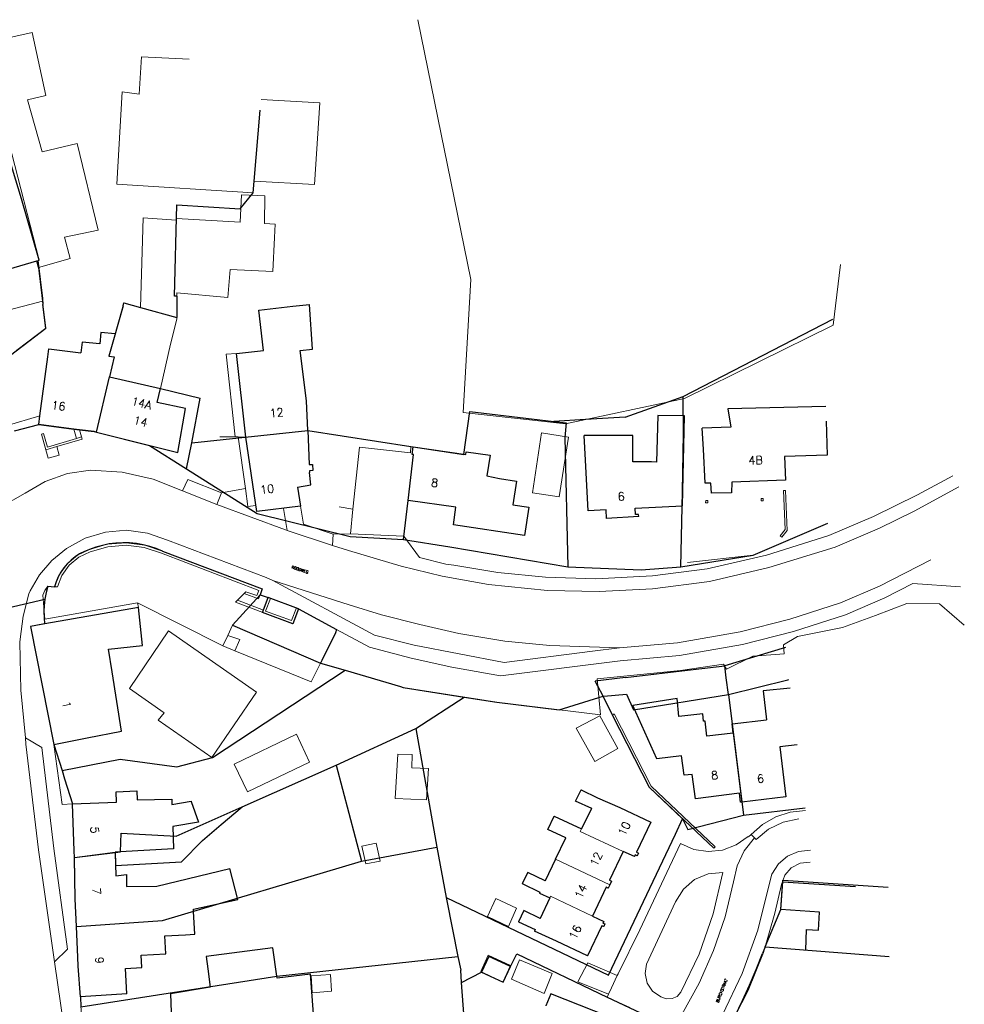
# Model space of a CAD drawing. Header units: metres. Extents: x 190798 to 192239, y 307689 to 310000.
# Tile 107 of 107: x 192058 to 192197, y 309752 to 309896. Entities that reach past the tile are written whole.
import ezdxf
from ezdxf.lldxf.tags import DXFTag

# ---------------------------------------------------------------- set-up
doc = ezdxf.new("R2010")
doc.units = ezdxf.units.M
doc.layers.add('PH-BEST-HUISNUMMERS', color=7, linetype='Continuous')
doc.layers.add('PH-BEST-KADASTRALE-GRENS', color=150, linetype='KG-KADASTRAAL-SO')
doc.layers.add('PH-BEST-KANTVERHARDING', color=253, linetype='Continuous', lineweight=9)
doc.layers.add('PH-BEST-STAATNAAM', color=2, linetype='Continuous', lineweight=9)
doc.styles.add('ROMANS', font='romans.shx')
doc.styles.get("Standard").update_dxf_attribs({"font": 'arial.ttf'})
tags = doc.linetypes.add('KG-KADASTRAAL-SO', pattern='A,5.5,-2,["K",Standard,S=1.8,R=0,X=0,Y=-0.9],-2,5.5,-2,[5,NLCS.SHX,S=0.75,R=0,X=0,Y=0],-2', length=19).pattern_tags.tags
tags[6] = DXFTag(74, 10)

msp = doc.modelspace()

# ---------------------------------------------------------------- linework, layer by layer
at = {"layer": 'PH-BEST-KADASTRALE-GRENS'}
for p, q in [((192081.14, 309869.04), (192090.44, 309868.46)), ((192060.84, 309859.87), (192060.61, 309860.83)), ((192060.75, 309860.87), (192060.95, 309860.92)), ((192081.14, 309855.65), (192081.14, 309852.54)), ((192098.18, 309854.17), (192100.64, 309854.45)), ((192155.43, 309840.91), (192177.38, 309852.3)), ((192062.23, 309846.74), (192062.39, 309847.91)), ((192062.39, 309847.91), (192067.09, 309847.34)), ((192091.27, 309834.96), (192089.9, 309847.22)), ((192061.06, 309838.07), (192062.23, 309846.74)), ((192069.35, 309835.71), (192071.27, 309843.79)), ((192071.27, 309843.79), (192078.75, 309842.12)), ((192078.75, 309842.12), (192084.57, 309840.67)), ((192083.34, 309834.11), (192084.57, 309840.67)), ((192100.38, 309835.93), (192100.19, 309840.3)), ((192146.94, 309837.89), (192155.43, 309840.91)), ((192057.35, 309835.89), (192060.91, 309836.82)), ((192066.87, 309836.05), (192066.05, 309836.14)), ((192069.35, 309835.71), (192077.13, 309833.75)), ((192158.4, 309833.18), (192158.24, 309836.3)), ((192138.08, 309834.91), (192138.53, 309815.9)), ((192148.07, 309835.18), (192140.89, 309835.2)), ((192148.05, 309831.33), (192148.07, 309835.18)), ((192077.13, 309833.75), (192082.56, 309830.32)), ((192082.56, 309830.32), (192083.34, 309834.11)), ((192115.49, 309833.6), (192115.83, 309833.55)), ((192115.67, 309832.42), (192115.83, 309833.55)), ((192115.83, 309833.55), (192123.24, 309832.43)), ((192150.79, 309831.32), (192148.05, 309831.33)), ((192098.85, 309827.62), (192099.28, 309824.82)), ((192114.4, 309819.92), (192115.07, 309825.66)), ((192148.39, 309824.53), (192155.33, 309824.87)), ((192062.24, 309813.08), (192063.23, 309812.99)), ((192047.26, 309807.79), (192061.8, 309811.16)), ((192089.32, 309807.34), (192093.4, 309811.82)), ((192093.4, 309811.82), (192094.57, 309811.41)), ((192093.73, 309809.23), (192094.57, 309811.41)), ((192099.01, 309809.76), (192094.57, 309811.41)), ((192075.51, 309809.94), (192061.79, 309807.56)), ((192099.01, 309809.76), (192104.59, 309806.7)), ((192089.32, 309807.34), (192102.23, 309801.79)), ((192170.46, 309804.09), (192161.54, 309801.38)), ((192102.42, 309802.19), (192102.23, 309801.79)), ((192102.23, 309801.79), (192105.85, 309800.73)), ((192156.88, 309800.84), (192161.54, 309801.38)), ((192161.76, 309799.64), (192161.54, 309801.38)), ((192105.85, 309800.73), (192113.97, 309798.35)), ((192146.99, 309799.68), (192142.54, 309799.16)), ((192146.99, 309799.68), (192156.88, 309800.84)), ((192162.07, 309797.2), (192161.76, 309799.64)), ((192061.4, 309798.49), (192063.12, 309789.82)), ((192143.68, 309796.92), (192142.54, 309799.16)), ((192116.21, 309792.17), (192123.32, 309796.8)), ((192137.25, 309794.93), (192143.07, 309796.73)), ((192143.07, 309796.73), (192143.68, 309796.92)), ((192143.68, 309796.92), (192143.79, 309796.95)), ((192145.09, 309794.15), (192143.68, 309796.92)), ((192143.79, 309796.95), (192147.11, 309797.21)), ((192147.11, 309797.21), (192148.14, 309794.95)), ((192148.14, 309794.95), (192162.07, 309797.2)), ((192162.07, 309797.2), (192164.3, 309779.46)), ((192068.02, 309790.8), (192073.03, 309791.8)), ((192104.52, 309786.79), (192116.21, 309792.17)), ((192116.21, 309792.17), (192119.3, 309774.75)), ((192063.12, 309789.82), (192068.02, 309790.8)), ((192063.12, 309789.82), (192064.32, 309786)), ((192090.76, 309780.69), (192104.52, 309786.79)), ((192104.52, 309786.79), (192108.24, 309772.7)), ((192064.32, 309786), (192064.7, 309784.79)), ((192064.7, 309784.79), (192065.85, 309781.13)), ((192066.11, 309774.22), (192065.85, 309781.13)), ((192142.87, 309782.03), (192146.15, 309780.57)), ((192156.11, 309777.35), (192164.3, 309779.46)), ((192164.3, 309779.46), (192173.32, 309780.52)), ((192155.35, 309778.92), (192156.11, 309777.35)), ((192066.15, 309773.25), (192066.11, 309774.22)), ((192066.15, 309773.25), (192072.12, 309773.99)), ((192108.24, 309772.7), (192119.3, 309774.75)), ((192119.3, 309774.75), (192120.67, 309767.38)), ((192169.76, 309765.6), (192170.04, 309769.66)), ((192170.04, 309769.66), (192180.74, 309768.97)), ((192170.08, 309769.91), (192170.12, 309769.91)), ((192170.12, 309769.91), (192185.51, 309768.91)), ((192120.67, 309767.38), (192120.77, 309766.88)), ((192120.77, 309766.88), (192122.39, 309758.74)), ((192136.87, 309760.96), (192133.62, 309762.46)), ((192167.46, 309760.13), (192167.05, 309759.16)), ((192167.46, 309760.13), (192185.68, 309758.7)), ((192122.39, 309758.74), (192122.81, 309756.69)), ((192073.84, 309753.26), (192073.62, 309756.94)), ((192122.94, 309754.91), (192122.81, 309756.69)), ((192122.94, 309754.91), (192125.84, 309756.44)), ((192095.88, 309755.54), (192095.83, 309755.82)), ((192073.84, 309753.26), (192067, 309752.79)), ((192067, 309752.79), (192067.07, 309751.35)), ((192144.28, 309752.77), (192153.31, 309748.47))]:
    msp.add_line(p, q, dxfattribs=at)
at = {"layer": 'PH-BEST-KADASTRALE-GRENS', "ltscale": 0.2, "flags": 128}
for points in [[(192060.95, 309860.92), (192058.37, 309869.95), (192057.03, 309874.28), (192054.56, 309884.39), (192054.68, 309884.42)], [(192090.44, 309868.46), (192092.36, 309870.84), (192092.5, 309872.52), (192093.36, 309882.97)], [(192081.14, 309855.65), (192080.81, 309855.67), (192081.14, 309869.04)], [(192051.64, 309852.32), (192050.96, 309852.13), (192049.42, 309857.55), (192060.61, 309860.83)], [(192060.75, 309860.87), (192061.43, 309855.31), (192061.48, 309854.44)], [(192055.06, 309845.71), (192061.95, 309850.96), (192061.48, 309854.44)], [(192073.26, 309854.23), (192073.39, 309854.68), (192075.85, 309854), (192081.14, 309852.54)], [(192100.19, 309840.3), (192099.23, 309847.67), (192101.06, 309847.89), (192100.64, 309854.45)], [(192073.26, 309854.23), (192071.19, 309846.83), (192071.97, 309846.74), (192071.27, 309843.79)], [(192089.9, 309847.22), (192093.88, 309847.67), (192093.21, 309853.61), (192098.18, 309854.17)], [(192072.11, 309850.13), (192069.99, 309850.34), (192069.85, 309848.65), (192067.29, 309848.89), (192067.09, 309847.34)], [(192069.35, 309835.71), (192081.28, 309832.7), (192082.44, 309839.15), (192078.28, 309840.03), (192078.75, 309842.12)], [(192155.08, 309815.9), (192155.33, 309826.95), (192155.5, 309835.48), (192155.43, 309840.91)], [(192123.24, 309832.43), (192124.12, 309838.71), (192136.48, 309837.26)], [(192176.35, 309839.48), (192161.99, 309839.12), (192162.42, 309836.43), (192158.24, 309836.3)], [(192066.05, 309836.14), (192060.91, 309836.82), (192061.06, 309838.07)], [(192146.94, 309837.89), (192141.12, 309837.54), (192136.48, 309837.26)], [(192136.48, 309837.26), (192138.29, 309837.05), (192138.08, 309834.91)], [(192155.33, 309824.87), (192155.63, 309838.08), (192151.71, 309838.16), (192151.5, 309831.3), (192150.79, 309831.32)], [(192176.42, 309837.32), (192176.58, 309832.32), (192170.32, 309832.12), (192170.43, 309828.64), (192162.57, 309828.34), (192162.55, 309826.8), (192159.57, 309826.71), (192159.51, 309828.22), (192158.66, 309828.18), (192158.4, 309833.18)], [(192060.91, 309836.82), (192066.05, 309836.14), (192066.87, 309836.05), (192069.05, 309835.78), (192069.35, 309835.71)], [(192069.35, 309835.71), (192069.05, 309835.78), (192066.87, 309836.05)], [(192083.34, 309834.11), (192100.38, 309835.93), (192115.49, 309833.6)], [(192100.38, 309835.93), (192100.59, 309830.93), (192101.05, 309830.95), (192101.09, 309830.04), (192100.62, 309830.03), (192100.63, 309829.77)], [(192099.28, 309824.82), (192092.91, 309824.02), (192091.27, 309834.96)], [(192141.52, 309824.14), (192141.09, 309831.58), (192140.89, 309835.2)], [(192115.83, 309833.55), (192123.54, 309832.39), (192123.61, 309832.81)], [(192123.61, 309832.81), (192127.13, 309832.29), (192126.61, 309829.27), (192128.51, 309828.89)], [(192115.07, 309825.66), (192115.86, 309832.4), (192115.67, 309832.42)], [(192082.56, 309830.32), (192092.94, 309823.77), (192106.59, 309820.37), (192114.4, 309819.92)], [(192098.85, 309827.62), (192100.8, 309827.95), (192100.63, 309829.77)], [(192128.51, 309828.89), (192131, 309828.52), (192130.46, 309825.03), (192132.8, 309824.69), (192132.18, 309820.51), (192121.72, 309822.1), (192122.1, 309824.68), (192115.07, 309825.66)], [(192148.92, 309823.3), (192144.2, 309823.03), (192144.14, 309824.28), (192141.52, 309824.14)], [(192148.92, 309823.3), (192148.9, 309823.62), (192148.44, 309823.59), (192148.39, 309824.53)], [(192155.08, 309815.9), (192165.72, 309817.64), (192176.68, 309822.33)], [(192114.4, 309819.92), (192121.22, 309818.84), (192138.53, 309815.9)], [(192068.32, 309818.45), (192067.59, 309818.17), (192066.9, 309817.82), (192066.25, 309817.39), (192065.64, 309816.91), (192065.08, 309816.37), (192064.58, 309815.77), (192064.14, 309815.13), (192063.77, 309814.45), (192063.46, 309813.73), (192063.23, 309812.99)], [(192079.07, 309818.22), (192078.14, 309818.61), (192077.19, 309818.92), (192076.21, 309819.17), (192075.22, 309819.34), (192074.22, 309819.44), (192073.21, 309819.46), (192072.21, 309819.4), (192071.21, 309819.28), (192070.23, 309819.07), (192069.26, 309818.8), (192068.32, 309818.45)], [(192079.07, 309818.22), (192093.68, 309812.68), (192093.4, 309811.82)], [(192138.53, 309815.9), (192149.28, 309815.46), (192155.08, 309815.9)], [(192062.24, 309813.08), (192061.98, 309812.13), (192061.8, 309811.16)], [(192061.8, 309811.16), (192061.7, 309810.26), (192061.65, 309809.36), (192061.67, 309808.45), (192061.74, 309807.55)], [(192071.15, 309803.84), (192076.12, 309804.38), (192075.51, 309809.94)], [(192099.01, 309809.76), (192098.17, 309807.54), (192093.73, 309809.23)], [(192061.79, 309807.56), (192059.67, 309807.16), (192061.4, 309798.49)], [(192061.74, 309807.55), (192059.67, 309807.16), (192063.12, 309789.82)], [(192104.59, 309806.7), (192104.41, 309806.24), (192102.42, 309802.19)], [(192073.03, 309791.8), (192071.66, 309800.53), (192071.15, 309803.84)], [(192064.32, 309786), (192072.84, 309787.67), (192081.16, 309786.56), (192086.39, 309787.93), (192105.85, 309800.73)], [(192113.97, 309798.35), (192114.37, 309798.23), (192123.32, 309796.8)], [(192162.07, 309797.2), (192170.79, 309799.34), (192170.95, 309799.4)], [(192171.11, 309798.1), (192167.18, 309797.71), (192167.64, 309793.45)], [(192123.32, 309796.8), (192128.1, 309796.04), (192137.25, 309794.93)], [(192154.81, 309793.93), (192154.54, 309796.58), (192148.04, 309795.58)], [(192164.06, 309781.38), (192163.87, 309781.36), (192163.7, 309782.69), (192157.26, 309781.86), (192156.76, 309785.44), (192155.58, 309785.32), (192155.2, 309788.16), (192151.55, 309787.73), (192148.04, 309795.58)], [(192155.35, 309778.92), (192150.52, 309783.51), (192145.09, 309794.15)], [(192158.44, 309793.26), (192158.32, 309794.32), (192154.81, 309793.93)], [(192162.79, 309791.48), (192158.9, 309791.07), (192158.67, 309793.28), (192158.44, 309793.26)], [(192162.79, 309791.48), (192162.6, 309792.87), (192167.64, 309793.45)], [(192172.15, 309789.8), (192169.62, 309789.51), (192170.51, 309782.16), (192164.06, 309781.38)], [(192065.85, 309781.13), (192072.3, 309781.37), (192072.24, 309782.91), (192075.31, 309783.02)], [(192075.31, 309783.02), (192075.34, 309781.72), (192080.4, 309781.8), (192080.41, 309781.03), (192083.24, 309781.54), (192083.26, 309781.47), (192084.35, 309778.42), (192080.58, 309777.8), (192080.65, 309774.54), (192072.86, 309774.08), (192072.12, 309774.01)], [(192140.5, 309777.45), (192142.04, 309780.42), (192139.62, 309781.53), (192140.45, 309783.19), (192142.87, 309782.03)], [(192066.15, 309773.25), (192066.11, 309774.22), (192065.85, 309781.13)], [(192072.12, 309773.99), (192072.87, 309774.09), (192072.98, 309776.82), (192081.08, 309776.4), (192090.76, 309780.69)], [(192072.12, 309773.99), (192072.16, 309772.08), (192081.82, 309772.61), (192084.91, 309775.77), (192087.66, 309778.08), (192090.76, 309780.69)], [(192136.72, 309773), (192138.2, 309776.13), (192135.57, 309777.35), (192136.49, 309779.34), (192140.5, 309777.45)], [(192146.15, 309780.57), (192150.68, 309778.42), (192148.58, 309774.02), (192148.86, 309773.88), (192148.69, 309773.52), (192148.41, 309773.66), (192148.28, 309773.38), (192146.62, 309774.12)], [(192120.67, 309767.38), (192144.47, 309755.97), (192154.3, 309776.7), (192155.35, 309778.92)], [(192072.12, 309774.01), (192072.19, 309770.58), (192073.75, 309770.77), (192073.79, 309768.97), (192078.2, 309769.02), (192088.93, 309771.65)], [(192146.62, 309774.12), (192144.64, 309769.93), (192144.92, 309769.79), (192144.66, 309769.26)], [(192066.43, 309763.12), (192066.25, 309767.19), (192066.15, 309773.25)], [(192066.43, 309763.12), (192066.25, 309767.19), (192066.15, 309773.15), (192066.15, 309773.25)], [(192066.43, 309763.12), (192079.07, 309763.98), (192108.24, 309772.7)], [(192136.72, 309773), (192135.21, 309769.82), (192132.66, 309771.05), (192131.83, 309769.45), (192134.43, 309768.17), (192134.35, 309768), (192135.86, 309767.31)], [(192083.62, 309765.34), (192083.6, 309765.66), (192090.1, 309767.09), (192088.93, 309771.65)], [(192144.66, 309769.26), (192144.41, 309768.76), (192144.15, 309768.89), (192142.15, 309764.65)], [(192167.46, 309760.13), (192169.76, 309765.6), (192170.08, 309769.91)], [(192135.86, 309767.31), (192134.47, 309764.3), (192132.05, 309765.46), (192131.29, 309763.8), (192133.73, 309762.68), (192133.62, 309762.46)], [(192082.42, 309761.92), (192083.8, 309761.98), (192083.62, 309765.34)], [(192173.42, 309759.66), (192173.53, 309762.68), (192175.27, 309762.56), (192175.45, 309765.21), (192169.76, 309765.6)], [(192142.15, 309764.65), (192143.79, 309763.87), (192143.66, 309763.6), (192143.93, 309763.49), (192143.78, 309763.12), (192143.49, 309763.24), (192141.39, 309758.82), (192136.87, 309760.96)], [(192067, 309752.79), (192066.7, 309757.3), (192066.63, 309758.63), (192066.43, 309763.12)], [(192067, 309752.79), (192066.7, 309757.3), (192066.63, 309758.63), (192066.43, 309763.12)], [(192075.92, 309758.89), (192079.56, 309759.1), (192079.41, 309761.75), (192082.42, 309761.92)], [(192095.83, 309755.82), (192095.25, 309760.01), (192085.48, 309758.74), (192085.69, 309756.91)], [(192130.12, 309757.23), (192131.02, 309759.12), (192144.28, 309752.77)], [(192163.06, 309749.99), (192164.14, 309752.25), (192165.17, 309754.53), (192166.14, 309756.83), (192167.05, 309759.16)], [(192067.07, 309751.35), (192095.83, 309755.82), (192122.39, 309758.74)], [(192073.62, 309756.94), (192076.02, 309757.11), (192075.92, 309758.89)], [(192130.12, 309757.23), (192126.94, 309758.74), (192125.84, 309756.44)], [(192085.69, 309756.91), (192086.07, 309754.21), (192080.21, 309753.24), (192080.33, 309750.55)], [(192125.84, 309756.44), (192129.02, 309754.93), (192130.12, 309757.23)], [(192097.46, 309740.65), (192101.55, 309740.74), (192101.37, 309748.35), (192100.77, 309756.11), (192095.88, 309755.54)], [(192122.02, 309738.8), (192124.15, 309738.55), (192122.94, 309754.91)], [(192141.88, 309744.91), (192144.48, 309743.85), (192144.58, 309744.1), (192144.88, 309743.98), (192145.03, 309744.37), (192144.73, 309744.49), (192146.56, 309749.08), (192136.01, 309753.26), (192135.31, 309751.49)]]:
    msp.add_lwpolyline(points, dxfattribs=at)
at = {"layer": 'PH-BEST-KANTVERHARDING', "color": 8}
for p, q in [((192076.21, 309867.14), (192075.85, 309854)), ((192081.08, 309866.82), (192076.21, 309867.14)), ((192095.58, 309866.23), (192094.04, 309866.32)), ((192095.49, 309864.26), (192095.58, 309866.23)), ((192060.84, 309859.87), (192060.61, 309860.83)), ((192061.47, 309854.92), (192060.84, 309859.87)), ((192061.47, 309854.92), (192055.66, 309853.38)), ((192073.39, 309854.68), (192072.11, 309850.13)), ((192075.85, 309854), (192073.39, 309854.68)), ((192081.15, 309852.27), (192081.14, 309855.65)), ((192098.18, 309854.17), (192100.64, 309854.45)), ((192080.24, 309848.63), (192081.15, 309852.27)), ((192071.19, 309846.83), (192072.11, 309850.13)), ((192078.75, 309842.12), (192080.24, 309848.63)), ((192062.23, 309846.74), (192062.39, 309847.91)), ((192062.39, 309847.91), (192067.09, 309847.34)), ((192091.27, 309834.96), (192089.9, 309847.22)), ((192061.06, 309838.07), (192062.23, 309846.74)), ((192069.35, 309835.71), (192071.27, 309843.79)), ((192071.27, 309843.79), (192078.75, 309842.12)), ((192100.38, 309835.93), (192100.19, 309840.3)), ((192056.12, 309836.61), (192061.06, 309838.07)), ((192066.87, 309836.05), (192066.05, 309836.14)), ((192066.05, 309836.14), (192066.43, 309834.77)), ((192067.16, 309834.98), (192066.87, 309836.05)), ((192091.27, 309834.96), (192100.38, 309835.93)), ((192158.4, 309833.18), (192158.24, 309836.3)), ((192067.16, 309834.98), (192066.43, 309834.77)), ((192087.45, 309835), (192089.72, 309835.01)), ((192089.72, 309835.01), (192090.15, 309834.99)), ((192091.22, 309827.4), (192090.15, 309834.99)), ((192090.15, 309834.99), (192091.27, 309834.96)), ((192138.6, 309834.95), (192134.65, 309835.61)), ((192148.07, 309835.18), (192140.89, 309835.2)), ((192148.05, 309831.33), (192148.07, 309835.18)), ((192061.94, 309833.11), (192063.54, 309833.59)), ((192106.99, 309824.41), (192107.93, 309833.47)), ((192115.45, 309832.64), (192107.93, 309833.47)), ((192115.45, 309832.64), (192115.49, 309833.6)), ((192115.49, 309833.6), (192115.83, 309833.55)), ((192150.79, 309831.32), (192148.05, 309831.33)), ((192082, 309827.06), (192087.03, 309825.06)), ((192091.22, 309827.4), (192087.73, 309826.79)), ((192098.85, 309827.62), (192099.28, 309824.82)), ((192087.73, 309826.79), (192087.03, 309825.06)), ((192115.07, 309825.66), (192114.46, 309820.42)), ((192096.79, 309824.5), (192097.33, 309821.27)), ((192106.99, 309824.41), (192104.95, 309824.72)), ((192106.61, 309820.77), (192106.99, 309824.41)), ((192107, 309824.41), (192106.99, 309824.41)), ((192148.39, 309824.53), (192155.33, 309824.87)), ((192097.33, 309821.27), (192103.97, 309819.05)), ((192103.97, 309819.05), (192104.1, 309820.74)), ((192106.61, 309820.77), (192104.1, 309820.74)), ((192114.46, 309820.42), (192106.61, 309820.77)), ((192165.72, 309817.64), (192156.05, 309816.56)), ((192062.24, 309813.08), (192063.23, 309812.99)), ((192063.65, 309812.96), (192063.23, 309812.99)), ((192059.63, 309812.38), (192059.45, 309811.94)), ((192090.08, 309811.02), (192091.03, 309812.01)), ((192093.4, 309811.82), (192094.57, 309811.41)), ((192075.51, 309809.94), (192061.79, 309807.56)), ((192075.41, 309810.66), (192061.8, 309808.25)), ((192087.9, 309804.3), (192075.41, 309810.66)), ((192075.41, 309810.66), (192075.51, 309809.94)), ((192099.01, 309809.76), (192104.59, 309806.7)), ((192058.19, 309805.31), (192058.14, 309804.86)), ((192087.9, 309804.3), (192088.62, 309805.83)), ((192089.67, 309803.58), (192087.9, 309804.3)), ((192061.4, 309798.49), (192063.12, 309789.82)), ((192058.95, 309790.83), (192061.34, 309789.39)), ((192068.02, 309790.8), (192073.03, 309791.8)), ((192162.79, 309791.48), (192164.06, 309781.38)), ((192063.12, 309789.82), (192068.02, 309790.8)), ((192142.87, 309782.03), (192146.15, 309780.57)), ((192165.03, 309776.28), (192165.39, 309776.64)), ((192165.39, 309776.64), (192165.88, 309776.15)), ((192149.07, 309762.64), (192155.02, 309775.29)), ((192164.97, 309776.31), (192165.03, 309776.28)), ((192165.88, 309776.15), (192166.14, 309775.9)), ((192066.15, 309773.25), (192072.12, 309774.01)), ((192144.66, 309769.26), (192136.72, 309773)), ((192169.84, 309769.27), (192168.89, 309765.07)), ((192169.76, 309765.6), (192170.04, 309769.66)), ((192170.04, 309769.66), (192180.74, 309768.97)), ((192154.33, 309766.74), (192150.07, 309757.61)), ((192136.87, 309760.96), (192133.62, 309762.46)), ((192149.07, 309762.64), (192145.88, 309756.16)), ((192065.11, 309759.78), (192063.23, 309757.93)), ((192063.23, 309757.93), (192066.89, 309732.61)), ((192139.96, 309754.99), (192141.44, 309757.79)), ((192141.44, 309757.79), (192145.77, 309755.92)), ((192073.84, 309753.26), (192073.62, 309756.94)), ((192145.88, 309756.16), (192145.77, 309755.92)), ((192095.88, 309755.54), (192095.83, 309755.82)), ((192144.48, 309753.19), (192139.96, 309754.99)), ((192145.77, 309755.92), (192144.93, 309754.14)), ((192073.84, 309753.26), (192067, 309752.79)), ((192144.93, 309754.14), (192144.48, 309753.19)), ((192067, 309752.79), (192067.16, 309749.54))]:
    msp.add_line(p, q, dxfattribs=at)
for points in [[(192060.84, 309859.87), (192060.75, 309860.87), (192060.95, 309860.92), (192052, 309895.58)], [(192052.27, 309895.66), (192052.89, 309892.79), (192059.94, 309894.34), (192061.95, 309885.1), (192059.27, 309884.49), (192061.39, 309876.84), (192066.55, 309878.07), (192069.61, 309865.33), (192064.67, 309864.29), (192065.49, 309861.16), (192060.84, 309859.87)], [(192123.17, 309838.6), (192123.95, 309852.16), (192124.28, 309858.11), (192116.53, 309896.24)], [(192082.95, 309890.46), (192075.98, 309890.79), (192075.65, 309885.32), (192073.14, 309885.65), (192072.35, 309872.09), (192092.36, 309870.84), (192092.5, 309872.52)], [(192092.5, 309872.52), (192101.36, 309872.07), (192102.14, 309884.05), (192093.51, 309884.52)], [(192090.47, 309866.52), (192090.63, 309870.52), (192094.07, 309870.39), (192094.04, 309866.32)], [(192090.47, 309866.52), (192081.09, 309867.06), (192081.08, 309866.82)], [(192081.14, 309855.65), (192081.14, 309856.13), (192088.62, 309855.44), (192089, 309859.58), (192095.24, 309859.27), (192095.49, 309864.26)], [(192051.64, 309852.32), (192050.96, 309852.13), (192049.42, 309857.55), (192060.61, 309860.83)], [(192155.63, 309840.61), (192177.45, 309851.38), (192178.54, 309860.28)], [(192057.69, 309847.71), (192061.95, 309850.96), (192061.47, 309854.92)], [(192100.19, 309840.3), (192099.23, 309847.67), (192101.06, 309847.89), (192100.64, 309854.45)], [(192089.9, 309847.22), (192093.88, 309847.67), (192093.21, 309853.61), (192098.18, 309854.17)], [(192072.11, 309850.13), (192069.99, 309850.34), (192069.85, 309848.65), (192067.29, 309848.89), (192067.09, 309847.34)], [(192089.9, 309847.22), (192088.38, 309847.16), (192089.72, 309835.01)], [(192071.27, 309843.79), (192071.97, 309846.74), (192071.19, 309846.83)], [(192069.35, 309835.71), (192081.28, 309832.7), (192082.44, 309839.15), (192078.28, 309840.03), (192078.75, 309842.12)], [(192123.17, 309838.6), (192138.16, 309836.89), (192155.63, 309840.61)], [(192176.35, 309839.48), (192161.99, 309839.12), (192162.42, 309836.43), (192158.24, 309836.3)], [(192066.05, 309836.14), (192060.91, 309836.82), (192061.06, 309838.07)], [(192155.33, 309824.87), (192155.63, 309838.08), (192151.71, 309838.16), (192151.5, 309831.3), (192150.79, 309831.32)], [(192176.42, 309837.32), (192176.58, 309832.32), (192170.32, 309832.12), (192170.43, 309828.64), (192162.57, 309828.34), (192162.55, 309826.8), (192159.57, 309826.71), (192159.51, 309828.22), (192158.66, 309828.18), (192158.4, 309833.18)], [(192069.35, 309835.71), (192069.05, 309835.78), (192066.87, 309836.05)], [(192100.38, 309835.93), (192100.59, 309830.93), (192101.05, 309830.95), (192101.09, 309830.04), (192100.62, 309830.03), (192100.63, 309829.77)], [(192061.94, 309833.11), (192061.3, 309835.41), (192061.61, 309835.49), (192062.16, 309833.51), (192066.43, 309834.77)], [(192063.54, 309833.59), (192067.25, 309834.68), (192067.16, 309834.98)], [(192099.28, 309824.82), (192092.91, 309824.02), (192091.27, 309834.96)], [(192138.6, 309834.95), (192137.26, 309826.2), (192133.32, 309826.79), (192134.65, 309835.61)], [(192141.52, 309824.14), (192141.09, 309831.58), (192140.89, 309835.2)], [(192061.94, 309833.11), (192062.29, 309831.87), (192063.89, 309832.32), (192063.54, 309833.59)], [(192115.07, 309825.66), (192115.86, 309832.4), (192115.67, 309832.42), (192115.83, 309833.55)], [(192115.83, 309833.55), (192123.54, 309832.39), (192123.61, 309832.81)], [(192123.61, 309832.81), (192127.13, 309832.29), (192126.61, 309829.27), (192128.51, 309828.89)], [(192068.5, 309830.11), (192065.1, 309829.6), (192061.86, 309828.46), (192058.89, 309826.72)], [(192068.5, 309830.11), (192073.14, 309829.82), (192077.68, 309828.79), (192082, 309827.06)], [(192082, 309827.06), (192082.77, 309828.74), (192087.73, 309826.79)], [(192098.85, 309827.62), (192100.8, 309827.95), (192100.63, 309829.77)], [(192194.98, 309829.3), (192189.83, 309826.48), (192183.37, 309823.33), (192176.82, 309820.5), (192167.67, 309817.61), (192158.96, 309815.65), (192150.96, 309814.58), (192142.63, 309814.17), (192135.25, 309814.38), (192128.26, 309815.08), (192121.77, 309816.16), (192120.61, 309816.32), (192116.77, 309817.28), (192114.46, 309820.42)], [(192128.51, 309828.89), (192131, 309828.52), (192130.46, 309825.03), (192132.8, 309824.69), (192132.18, 309820.51), (192121.72, 309822.1), (192122.1, 309824.68), (192115.07, 309825.66)], [(192092.76, 309824.91), (192091.58, 309824.79), (192091.22, 309827.4)], [(192103.97, 309819.05), (192106.33, 309818.32), (192114.05, 309816.02), (192120.06, 309814.53), (192126.89, 309813.33), (192135.54, 309812.45), (192143.09, 309812.29), (192150.96, 309812.68), (192159.3, 309813.78), (192168.02, 309815.8), (192177.73, 309818.79), (192184.23, 309821.61), (192189.31, 309824.08), (192195.88, 309827.68)], [(192170.47, 309827.12), (192170.67, 309821.27), (192169.91, 309820.29), (192169.66, 309820.47), (192170.38, 309821.4), (192170.15, 309827.11), (192170.47, 309827.12)], [(192055.1, 309825.09), (192057.08, 309825.71), (192058.89, 309826.72)], [(192158.73, 309825.33), (192158.74, 309825.64), (192159.07, 309825.64), (192159.07, 309825.32), (192158.73, 309825.33)], [(192166.87, 309825.63), (192166.87, 309825.94), (192167.16, 309825.94), (192167.16, 309825.63), (192166.87, 309825.63)], [(192087.03, 309825.06), (192097.12, 309821.34), (192097.33, 309821.27)], [(192104.1, 309820.74), (192099.74, 309822.19), (192099.28, 309824.82)], [(192148.92, 309823.3), (192144.2, 309823.03), (192144.14, 309824.28), (192141.52, 309824.14)], [(192148.92, 309823.3), (192148.9, 309823.62), (192148.44, 309823.59), (192148.39, 309824.53)], [(192079.8, 309819.83), (192076.86, 309820.88), (192073.77, 309821.28), (192070.67, 309821.02), (192067.69, 309820.11), (192064.97, 309818.59)], [(192079.8, 309819.83), (192094.26, 309814.35), (192095.22, 309813.92)], [(192064.97, 309818.59), (192062.81, 309816.86), (192061.01, 309814.77), (192059.63, 309812.38)], [(192068.32, 309818.45), (192066.57, 309817.61), (192065.08, 309816.37), (192063.95, 309814.8), (192063.23, 309812.99)], [(192079.07, 309818.22), (192076.46, 309819.11), (192073.72, 309819.46), (192070.96, 309819.23), (192068.32, 309818.45)], [(192078.92, 309817.91), (192076.38, 309818.77), (192073.71, 309819.1), (192071.03, 309818.88), (192068.45, 309818.13)], [(192068.45, 309818.13), (192066.79, 309817.34), (192065.38, 309816.16), (192064.31, 309814.67), (192063.65, 309812.96)], [(192091.03, 309812.01), (192091.02, 309812.01), (192091.26, 309812.27), (192092.91, 309811.7), (192093.18, 309812.46), (192078.92, 309817.91)], [(192079.07, 309818.22), (192093.68, 309812.68), (192093.4, 309811.82)], [(192146.08, 309804.04), (192154.61, 309804.76), (192163.81, 309806.39), (192171.08, 309808.25), (192178.53, 309810.66), (192184.22, 309813.07), (192191.79, 309816.94)], [(192061.8, 309808.25), (192061.49, 309811.78), (192061.8, 309812.44), (192062.24, 309813.08)], [(192095.22, 309813.92), (192110.17, 309805.89), (192115.97, 309804.4), (192129.2, 309801.89), (192142.13, 309803.52), (192146.08, 309804.04)], [(192095.22, 309813.92), (192106.45, 309810.33), (192111.2, 309808.88), (192116.79, 309807.44), (192122.52, 309806.13), (192129.28, 309805.03), (192135.87, 309804.38), (192146.08, 309804.04)], [(192104.59, 309806.7), (192109.43, 309804.11), (192115.55, 309802.53), (192121.5, 309801.19), (192128.66, 309799.94), (192146.21, 309802.13), (192154.88, 309802.88), (192164.15, 309804.52), (192171.63, 309806.45), (192179.26, 309808.88), (192185.03, 309811.35), (192189.15, 309813.45), (192196.12, 309813)], [(192059.45, 309811.94), (192058.62, 309808.66), (192058.19, 309805.31)], [(192090.08, 309811.02), (192093.87, 309809.58), (192094.57, 309811.41)], [(192093.4, 309811.82), (192093.12, 309811.21), (192091.03, 309812.01)], [(192094.57, 309811.41), (192094.91, 309811.29), (192094.18, 309809.42), (192097.96, 309808.03), (192098.69, 309809.89), (192099.01, 309809.76)], [(192071.15, 309803.84), (192076.12, 309804.38), (192075.51, 309809.94)], [(192099.01, 309809.76), (192098.17, 309807.54), (192089.76, 309810.75), (192090.08, 309811.02)], [(192102.23, 309801.79), (192114.37, 309798.23), (192128.1, 309796.04), (192143.3, 309794.2), (192142.81, 309799.48), (192155.02, 309800.69), (192161.34, 309801.65), (192161.77, 309800.89), (192165.65, 309802.79), (192170.23, 309803.13), (192170.13, 309804.45), (192172.19, 309805.67), (192178.82, 309807.01), (192183.64, 309808.77), (192188.25, 309810.54), (192193.06, 309810.49), (192196.68, 309807.38)], [(192061.8, 309808.25), (192061.69, 309808.23), (192061.79, 309807.56)], [(192061.79, 309807.56), (192059.67, 309807.16), (192061.4, 309798.49)], [(192088.62, 309805.83), (192089.32, 309807.34), (192102.23, 309801.79)], [(192079.92, 309806.53), (192092.84, 309797.54), (192086.28, 309787.93), (192078.41, 309793.39), (192079.3, 309794.49), (192074.19, 309798.08), (192079.92, 309806.53)], [(192089.67, 309803.58), (192090.4, 309805.27), (192088.62, 309805.83)], [(192104.59, 309806.7), (192104.41, 309806.24), (192102.23, 309801.79)], [(192058.14, 309804.86), (192058.27, 309797.83), (192058.95, 309790.83)], [(192073.03, 309791.8), (192071.66, 309800.53), (192071.15, 309803.84)], [(192102.23, 309801.79), (192100.86, 309799.02), (192089.67, 309803.58)], [(192171.11, 309798.1), (192167.18, 309797.71), (192167.64, 309793.45)], [(192154.81, 309793.93), (192154.54, 309796.58), (192148.04, 309795.58)], [(192164.06, 309781.38), (192163.87, 309781.36), (192163.7, 309782.69), (192157.26, 309781.86), (192156.76, 309785.44), (192155.58, 309785.32), (192155.2, 309788.16), (192151.55, 309787.73), (192148.04, 309795.58)], [(192139.76, 309792.25), (192142.49, 309787.33), (192145.86, 309789.24), (192143.2, 309794.03), (192139.76, 309792.25)], [(192145.3, 309794.35), (192150.74, 309783.71), (192160.15, 309774.83), (192159.94, 309774.63), (192150.52, 309783.51), (192145.09, 309794.15), (192145.3, 309794.35)], [(192158.44, 309793.26), (192158.32, 309794.32), (192154.81, 309793.93)], [(192162.79, 309791.48), (192158.9, 309791.07), (192158.67, 309793.28), (192158.44, 309793.26)], [(192162.79, 309791.48), (192162.6, 309792.87), (192167.64, 309793.45)], [(192058.95, 309790.83), (192059, 309789.9), (192060.86, 309774.37), (192063.23, 309757.93)], [(192098.7, 309791.34), (192089.59, 309786.97), (192091.53, 309782.91), (192100.64, 309787.24), (192098.7, 309791.34)], [(192061.34, 309789.39), (192063.12, 309774.58), (192065.11, 309759.78)], [(192063.12, 309789.82), (192064.35, 309781.04), (192065.85, 309781.13)], [(192172.15, 309789.8), (192169.62, 309789.51), (192170.51, 309782.16), (192164.06, 309781.38)], [(192115.7, 309788.38), (192115.64, 309786.39), (192118.06, 309786.3), (192117.78, 309781.72), (192113.17, 309781.9), (192113.58, 309788.44), (192115.7, 309788.38)], [(192065.85, 309781.13), (192072.3, 309781.37), (192072.24, 309782.91), (192075.31, 309783.02)], [(192075.31, 309783.02), (192075.34, 309781.72), (192080.4, 309781.8), (192080.41, 309781.03), (192083.24, 309781.54), (192083.26, 309781.47), (192084.35, 309778.42), (192080.58, 309777.8), (192080.65, 309774.54), (192072.86, 309774.08), (192072.12, 309774.01)], [(192140.5, 309777.45), (192142.04, 309780.42), (192139.62, 309781.53), (192140.45, 309783.19), (192142.87, 309782.03)], [(192066.15, 309773.25), (192066.11, 309774.22), (192065.85, 309781.13)], [(192136.72, 309773), (192138.2, 309776.13), (192135.57, 309777.35), (192136.49, 309779.34), (192140.5, 309777.45)], [(192146.15, 309780.57), (192150.68, 309778.42), (192148.58, 309774.02), (192148.86, 309773.88), (192148.69, 309773.52), (192148.41, 309773.66), (192148.28, 309773.38), (192146.62, 309774.12)], [(192173.36, 309780.13), (192171.14, 309779.9), (192169.01, 309779.22), (192167.06, 309778.11), (192165.39, 309776.64)], [(192172.42, 309778.94), (192170.11, 309778.43), (192167.97, 309777.4), (192166.14, 309775.9)], [(192146.62, 309774.12), (192140.32, 309777.09), (192140.5, 309777.45)], [(192110.98, 309772.73), (192110.39, 309775.36), (192108.31, 309774.9), (192108.9, 309772.34), (192110.98, 309772.73)], [(192155.02, 309775.29), (192156.99, 309774.45), (192159.1, 309774.13), (192161.22, 309774.34), (192163.22, 309775.09), (192164.97, 309776.31)], [(192165.88, 309776.15), (192164.39, 309774.24), (192163.36, 309772.04), (192162.84, 309769.66)], [(192072.12, 309774.01), (192072.19, 309770.58), (192073.75, 309770.77), (192073.79, 309768.97), (192078.2, 309769.02), (192088.93, 309771.65)], [(192146.62, 309774.12), (192144.64, 309769.93), (192144.92, 309769.79), (192144.66, 309769.26)], [(192174.11, 309774.35), (192172.36, 309774.15), (192170.74, 309773.45), (192169.4, 309772.3), (192168.46, 309770.81), (192167.99, 309769.11)], [(192066.43, 309763.12), (192066.25, 309767.19), (192066.15, 309773.25)], [(192136.72, 309773), (192135.21, 309769.82), (192132.66, 309771.05), (192131.83, 309769.45), (192134.43, 309768.17), (192134.35, 309768), (192135.86, 309767.31)], [(192174.06, 309772.55), (192172.6, 309772.41), (192171.3, 309771.75), (192170.34, 309770.65), (192169.84, 309769.27)], [(192083.62, 309765.34), (192083.6, 309765.66), (192090.1, 309767.09), (192088.93, 309771.65)], [(192161.27, 309771.06), (192159.11, 309770.85), (192157.11, 309770), (192155.47, 309768.58), (192154.33, 309766.74)], [(192155.09, 309753.46), (192157.8, 309759.08), (192159.86, 309764.97), (192161.27, 309771.06)], [(192144.66, 309769.26), (192144.41, 309768.76), (192144.15, 309768.89), (192142.15, 309764.65)], [(192155.22, 309750.19), (192157.77, 309754.78), (192159.9, 309759.59), (192161.59, 309764.56), (192162.84, 309769.66)], [(192157.64, 309744.43), (192161.19, 309750.16), (192164.11, 309756.23), (192166.39, 309762.57), (192167.99, 309769.11)], [(192127.94, 309767.21), (192130.97, 309765.79), (192129.82, 309763.1), (192126.71, 309764.58), (192127.94, 309767.21)], [(192135.86, 309767.31), (192134.47, 309764.3), (192132.05, 309765.46), (192131.29, 309763.8), (192133.73, 309762.68), (192133.62, 309762.46)], [(192142.15, 309764.65), (192135.97, 309767.56), (192135.86, 309767.31)], [(192066.43, 309763.12), (192079.07, 309763.98), (192083.62, 309765.34)], [(192082.42, 309761.92), (192083.8, 309761.98), (192083.62, 309765.34)], [(192162.21, 309748.41), (192164.97, 309753.74), (192167.21, 309759.31), (192168.89, 309765.07)], [(192173.42, 309759.66), (192173.53, 309762.68), (192175.27, 309762.56), (192175.45, 309765.21), (192169.76, 309765.6)], [(192142.15, 309764.65), (192143.79, 309763.87), (192143.66, 309763.6), (192143.93, 309763.49), (192143.78, 309763.12), (192143.49, 309763.24), (192141.39, 309758.82), (192136.87, 309760.96)], [(192067, 309752.79), (192066.7, 309757.3), (192066.63, 309758.63), (192066.43, 309763.12)], [(192075.92, 309758.89), (192079.56, 309759.1), (192079.41, 309761.75), (192082.42, 309761.92)], [(192095.83, 309755.82), (192095.25, 309760.01), (192085.48, 309758.74), (192085.69, 309756.91)], [(192073.62, 309756.94), (192076.02, 309757.11), (192075.92, 309758.89)], [(192130.11, 309757.38), (192126.84, 309758.91), (192125.76, 309756.54), (192129, 309754.96), (192130.11, 309757.38)], [(192131.43, 309758.22), (192136.21, 309756.24), (192135.05, 309753.28), (192130.25, 309755.38), (192131.43, 309758.22)], [(192150.07, 309757.61), (192149.84, 309756.2), (192150.14, 309754.8), (192150.95, 309753.61), (192152.14, 309752.81)], [(192085.69, 309756.91), (192086.07, 309754.21), (192080.21, 309753.24), (192080.33, 309750.55)], [(192097.46, 309740.65), (192101.55, 309740.74), (192101.37, 309748.35), (192100.77, 309756.11), (192095.88, 309755.54)], [(192103.68, 309756.07), (192103.87, 309753.63), (192100.99, 309753.39), (192100.86, 309755.89), (192103.68, 309756.07)], [(192141.88, 309744.91), (192144.48, 309743.85), (192144.58, 309744.1), (192144.88, 309743.98), (192145.03, 309744.37), (192144.73, 309744.49), (192146.56, 309749.08), (192136.01, 309753.26), (192135.31, 309751.49)], [(192153.83, 309752.54), (192154.55, 309752.87), (192155.09, 309753.46)], [(192144.48, 309753.19), (192144.28, 309752.77), (192147.62, 309751.25)], [(192152.14, 309752.81), (192152.95, 309752.49), (192153.83, 309752.54)]]:
    msp.add_lwpolyline(points, dxfattribs=at)

# ---------------------------------------------------------------- texts
at = {"layer": 'PH-BEST-HUISNUMMERS', "style": 'ROMANS'}
for s, rotation, p in [('16', 352.4697, (192062.71, 309839.1)), ('14A', 345.8249, (192074.39, 309839.72)), ('12', 6.087, (192094.83, 309837.85)), ('14', 345.8249, (192074.71, 309836.93)), ('4B', 2.1211, (192165.03, 309830.93)), ('8', 352.0645, (192118.39, 309827.73)), ('10', 7.0681, (192093.45, 309826.6)), ('6', 3.2689, (192145.86, 309825.63)), ('1', 281.2425, (192064.33, 309796.07)), ('8', 7.2956, (192159.61, 309784.68)), ('6', 6.8905, (192166.34, 309784.17)), ('10', 64.4603, (192146.9, 309776.3)), ('5', 272.1784, (192068.48, 309777.78)), ('12', 64.7165, (192142.77, 309771.83)), ('7', 271.5466, (192068.77, 309768.8)), ('14', 64.7165, (192140.54, 309767.09)), ('16', 64.5884, (192139.71, 309761.11)), ('9', 273.2116, (192069.18, 309758.64))]:
    msp.add_text(s, height=1.2, rotation=rotation, dxfattribs=at).set_placement(p)
at = {"layer": 'PH-BEST-STAATNAAM', "style": 'ROMANS'}
for s, rotation, p in [('ROODWEG', 341.5107, (192097.94, 309815.73)), ('BURCKSTRAAT', 68.2305, (192160.61, 309751.92))]:
    msp.add_text(s, height=0.4, rotation=rotation, dxfattribs=at).set_placement(p)

doc.saveas('drawing.dxf')
